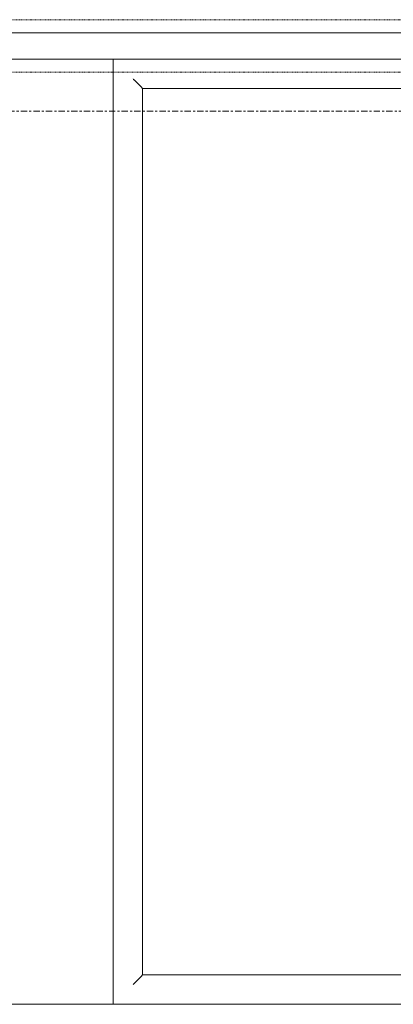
# Model space of a CAD drawing. Header units: millimetres. Extents: x -281 to 121694, y -16481 to 65128.
# Tile 256 of 256: x 14962 to 15318, y 28350 to 29287. Entities that reach past the tile are written whole.
import ezdxf

# ---------------------------------------------------------------- set-up
doc = ezdxf.new("R2010")
doc.units = ezdxf.units.MM
doc.linetypes.add('Grid Line', pattern=[12, 6, -2, 2, -2])
doc.linetypes.add('NLRS_Dash-0_6mm_Space-0_6mm_cpz', pattern=[1.2, 0.6, -0.6])
for name, color, linetype, lineweight in [('A--L$01A__Algemeen', 7, 'Continuous', 5), ('A--L$07A__Stramien', 1, 'Continuous', 5), ('A--L82__LosseGebruikersInvent', 1, 'Continuous', 5), ('A--L8__LosseInventaris', 1, 'Continuous', 5), ('Specialty Equipment', 1, 'Continuous', 5)]:
    doc.layers.add(name, color=color, linetype=linetype, lineweight=lineweight)

# ---------------------------------------------------------------- blocks, each defined once
blk = doc.blocks.new('NLRS_82_FU_UN_lab en spoel tafels_gen_kad - labtafel zonder onderkast dxbxh 900x1800x950-V362-L_80_ 16')
at = {"layer": 'A--L$01A__Algemeen'}
blk.add_line((900, 637.32), (-900, 637.32), dxfattribs=at)
blk = doc.blocks.new('NLRS_82_FU_UN_spoekbak_gen_kad - spoelbak dxbxh 900x900x957-V432-L_80_ 16')
at = {"layer": 'A--L$01A__Algemeen'}
for p, q in [((-450, 322.68), (-450, -577.32)), ((-429.27, 301.94), (-423.73, 296.41)), ((422, 294.68), (-422, 294.68)), ((-422, 294.68), (-422, -549.32)), ((-422, 294.68), (-422, -549.32)), ((-422, 294.68), (0, 294.68)), ((-429.27, -556.59), (-423.73, -551.06)), ((-422, -549.32), (422, -549.32)), ((0, -549.32), (-422, -549.32)), ((-450, -577.32), (450, -577.32))]:
    blk.add_line(p, q, dxfattribs=at)
for points in [[(-431.04, 303.71), (-430.81, 303.49), (-430.38, 303.06), (-429.77, 302.45), (-429.43, 302.1), (-429.27, 301.94)], [(-423.73, 296.41), (-423.58, 296.26), (-423.24, 295.91), (-422.64, 295.32), (-422.22, 294.89), (-422, 294.68)], [(-423.73, -551.06), (-423.58, -550.9), (-423.24, -550.57), (-422.64, -549.96), (-422.21, -549.54), (-422, -549.32)], [(-431.04, -558.36), (-430.82, -558.14), (-430.38, -557.71), (-429.77, -557.09), (-429.42, -556.75), (-429.27, -556.59)]]:
    blk.add_open_spline(points, degree=3, dxfattribs=at)
blk = doc.blocks.new('NLRS_82_SE_LB_laboratorium apparaat space reservation_gen_cpz - lab apparaat_tafelniveau-57702081-L_80_ 16')
at = {"layer": 'A--L8__LosseInventaris', "linetype": 'NLRS_Dash-0_6mm_Space-0_6mm_cpz'}
for p, q in [((-2250, 25), (2250, 25)), ((-2250, -25), (2250, -25))]:
    blk.add_line(p, q, dxfattribs=at)
at = {"layer": 'Specialty Equipment'}
for p, q in [((2250, 12.5), (-2250, 12.5)), ((-2250, -12.5), (2250, -12.5))]:
    blk.add_line(p, q, dxfattribs=at)

msp = doc.modelspace()

# ---------------------------------------------------------------- linework, layer by layer
at = {"layer": 'A--L$07A__Stramien', "linetype": 'Grid Line'}
msp.add_line((100372.97, 29200), (-281.13, 29200), dxfattribs=at)

# ---------------------------------------------------------------- block references
at = {"layer": 'A--L82__LosseGebruikersInvent', "rotation": 180}
msp.add_blockref('NLRS_82_FU_UN_lab en spoel tafels_gen_kad - labtafel zonder onderkast dxbxh 900x1800x950-V362-L_80_ 16', (14151, 28987.01), dxfattribs=at)
at = {"layer": 'A--L82__LosseGebruikersInvent'}
msp.add_blockref('NLRS_82_FU_UN_spoekbak_gen_kad - spoelbak dxbxh 900x900x957-V432-L_80_ 16', (15501, 28927.01), dxfattribs=at)
at = {"layer": 'A--L8__LosseInventaris', "linetype": 'NLRS_Dash-0_6mm_Space-0_6mm_cpz'}
msp.add_blockref('NLRS_82_SE_LB_laboratorium apparaat space reservation_gen_cpz - lab apparaat_tafelniveau-57702081-L_80_ 16', (13701, 29262.18), dxfattribs=at)

doc.saveas('drawing.dxf')
